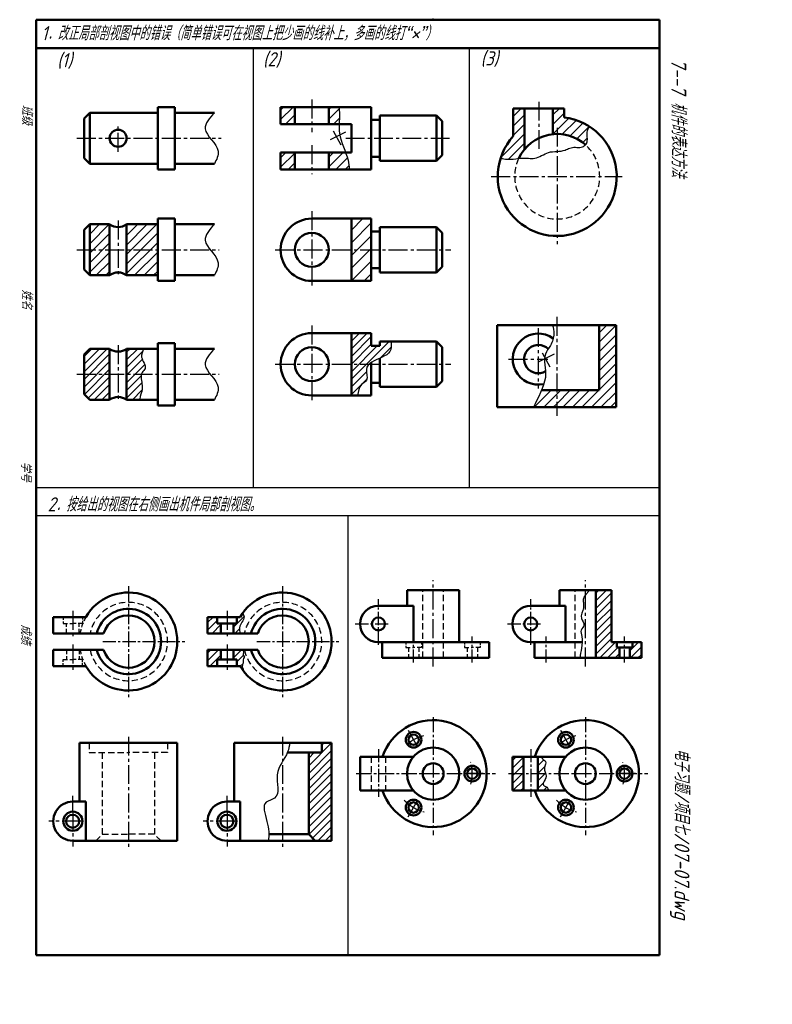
# Model space of a CAD drawing. Header units: millimetres. Extents: x 136 to 401, y -3 to 344.
import ezdxf

# ---------------------------------------------------------------- set-up
doc = ezdxf.new("R2010")
doc.units = ezdxf.units.MM
doc.header["$LTSCALE"] = 0.7
doc.linetypes.add('CENTER2', pattern=[28.575, 19.05, -3.175, 3.175, -3.175])
doc.linetypes.add('DASHED2', pattern=[9.525, 6.35, -3.175])
doc.layers.add('剖面线层', color=7, linetype='Continuous')
doc.layers.add('细实线层', color=7, linetype='Continuous')
for name, color, linetype, lineweight in [('文字层', 227, 'Continuous', 20), ('点画线层', 3, 'CENTER2', 25), ('答案层', 1, 'Continuous', 25), ('粗实线层', 7, 'Continuous', 50), ('虚线层', 2, 'DASHED2', 25)]:
    doc.layers.add(name, color=color, linetype=linetype, lineweight=lineweight)
doc.styles.add('工程字体（斜）', font='gbeitc.shx', dxfattribs={"bigfont": 'gbcbig.shx'})
doc.styles.add('工程斜体', font='gbeitc.shx', dxfattribs={"bigfont": 'gbcbig.shx'})
pattern_1 = [(45, (213.2532, -11.6016), (-1.683798, 1.683798), [])]
pattern_2 = [(45, (213.2532, -10.6016), (-1.683798, 1.683798), [])]

msp = doc.modelspace()

# ---------------------------------------------------------------- hatches: boundary and pattern name
at = {"layer": '剖面线层', "ltscale": 0.5}
h = msp.add_hatch(dxfattribs=at)
h.set_pattern_fill('ANSI31', scale=0.75, style=0)
h.set_pattern_definition(pattern_1)
h.paths.add_polyline_path([(232.65, 313.65), (227.65, 313.65), (227.65, 307.65), (232.65, 307.65)])
h.paths.add_polyline_path([(232.65, 297.65), (227.65, 297.65), (227.65, 291.65), (232.65, 291.65)])
edge = h.paths.add_edge_path()
edge.add_line((244.65, 291.65), (251.86, 291.65))
edge.add_spline(control_points=[(251.86, 291.65), (251.81, 292.75), (251.56, 294.77), (250.9, 296.74), (250.56, 297.65)], knot_values=[20.846881, 20.846881, 20.846881, 20.846881, 24.150389, 27.046149, 27.046149, 27.046149, 27.046149], degree=3, periodic=0)
edge.add_line((250.56, 297.65), (244.65, 297.65))
edge.add_line((244.65, 297.65), (244.65, 291.65))
edge = h.paths.add_edge_path()
edge.add_line((248.22, 313.65), (244.65, 313.65))
edge.add_line((244.65, 313.65), (244.65, 307.65))
edge.add_line((244.65, 307.65), (248.3, 307.65))
edge.add_spline(control_points=[(248.3, 307.65), (248.34, 308.85), (248.48, 310.87), (248.32, 312.86), (248.22, 313.65)], knot_values=[4.503827, 4.503827, 4.503827, 4.503827, 8.092054, 10.489978, 10.489978, 10.489978, 10.489978], degree=3, periodic=0)
h = msp.add_hatch(dxfattribs=at)
h.set_pattern_fill('ANSI31', scale=0.75, style=0)
h.set_pattern_definition([(45, (213.413, -25.0744), (-1.683798, 1.683798), [])])
edge = h.paths.add_edge_path()
edge.add_line((313.73, 313.18), (309.73, 313.18))
edge.add_line((309.73, 313.18), (309.73, 303.35))
edge.add_arc((325.23, 289.18), 21, 137.5694, 161.8054)
edge.add_spline(control_points=[(305.28, 295.74), (306.01, 295.46), (307.97, 295.01), (310.38, 295.43), (311.67, 295.59)], knot_values=[6.474496, 6.474496, 6.474496, 6.474496, 8.809006, 12.286693, 12.286693, 12.286693, 12.286693], degree=3, periodic=0)
edge.add_arc((325.23, 289.18), 15, 140.0555, 154.6914, ccw=False)
edge.add_line((313.73, 298.81), (313.73, 313.18))
edge = h.paths.add_edge_path()
edge.add_spline(control_points=[(335.31, 300.29), (335.52, 300.72), (335.98, 302.13), (335.39, 304.66), (336.18, 306.18), (336.68, 306.79)], knot_values=[4.434893, 4.434893, 4.434893, 4.434893, 5.893141, 9.013946, 11.432673, 11.432673, 11.432673, 11.432673], degree=3, periodic=0)
edge.add_arc((325.23, 289.18), 21, 56.9764, 83.1629)
edge.add_line((327.73, 310.03), (327.73, 313.18))
edge.add_line((327.73, 313.18), (323.73, 313.18))
edge.add_line((323.73, 313.18), (323.73, 304.1))
edge.add_arc((325.23, 289.18), 15, 47.7663, 95.7392, ccw=False)
h = msp.add_hatch(dxfattribs=at)
h.set_pattern_fill('ANSI31', scale=0.75, style=0)
h.set_pattern_definition(pattern_1)
h.paths.add_polyline_path([(167.3, 263.31), (167.3, 272.31), (160.3, 272.31), (160.3, 263.31)])
h.paths.add_polyline_path([(160.3, 263.31), (160.3, 254.31), (167.3, 254.31), (167.3, 263.31)])
h.paths.add_polyline_path([(184.3, 263.31), (184.3, 272.31), (173.3, 272.31), (173.3, 263.31)])
h.paths.add_polyline_path([(184.3, 254.31), (184.3, 263.31), (173.3, 263.31), (173.3, 254.31)])
h = msp.add_hatch(dxfattribs=at)
h.set_pattern_fill('ANSI31', style=0)
h.set_pattern_definition([(45, (213.2532, -11.6016), (-2.245064, 2.245064), [])])
h.paths.add_polyline_path([(252.65, 263.31), (259.65, 263.31), (259.65, 274.31), (252.65, 274.31)])
h.paths.add_polyline_path([(252.65, 252.31), (259.65, 252.31), (259.65, 263.31), (252.65, 263.31)])
h = msp.add_hatch(dxfattribs=at)
h.set_pattern_fill('ANSI31', scale=0.75, style=0)
h.set_pattern_definition(pattern_2)
h.paths.add_polyline_path([(340.07, 213.75), (325.07, 213.75), (325.07, 207.75), (346.07, 207.75), (346.07, 236.75), (340.07, 236.75)])
h = msp.add_hatch(dxfattribs=at)
h.set_pattern_fill('ANSI31', scale=0.75, style=0)
h.set_pattern_definition(pattern_2)
edge = h.paths.add_edge_path()
edge.add_line((325.07, 207.75), (325.07, 213.75))
edge.add_line((325.07, 213.75), (319.67, 213.75))
edge.add_spline(control_points=[(319.67, 213.75), (318.8, 211.66), (317.7, 209.55), (316.92, 207.75)], knot_values=[25.097616, 25.097616, 25.097616, 25.097616, 29.864551, 29.864551, 29.864551, 29.864551], degree=3, periodic=0)
edge.add_line((316.92, 207.75), (325.07, 207.75))
at = {"layer": '答案层', "ltscale": 0.35}
h = msp.add_hatch(dxfattribs=at)
h.set_pattern_fill('ANSI31', color=6, scale=0.6, style=0)
edge = h.paths.add_edge_path()
edge.add_spline(control_points=[(262.65, 225.08), (262.92, 225.2), (264.39, 225.85), (266.83, 227.17), (266.78, 229.6), (266.61, 230.93)], knot_values=[1.109497, 1.109497, 1.109497, 1.109497, 1.873185, 5.281151, 8.925571, 8.925571, 8.925571, 8.925571], degree=3, periodic=0)
edge.add_line((266.61, 230.93), (262.65, 230.93))
edge.add_line((262.65, 230.93), (262.65, 229.43))
edge.add_line((262.65, 229.43), (259.65, 229.43))
edge.add_line((259.65, 229.43), (259.65, 233.93))
edge.add_line((259.65, 233.93), (252.65, 233.93))
edge.add_line((252.65, 233.93), (252.65, 222.93))
edge.add_line((252.65, 222.93), (258.85, 222.93))
edge.add_spline(control_points=[(258.85, 222.93), (259.09, 223.16), (259.36, 223.37), (259.65, 223.57)], knot_values=[11.903191, 11.903191, 11.903191, 11.903191, 12.919984, 12.919984, 12.919984, 12.919984], degree=3, periodic=0)
edge.add_spline(control_points=[(259.65, 223.57), (260.52, 224.15), (261.6, 224.61), (262.65, 225.08)], knot_values=[8.925571, 8.925571, 8.925571, 8.925571, 11.903191, 11.903191, 11.903191, 11.903191], degree=3, periodic=0)
edge = h.paths.add_edge_path()
edge.add_spline(control_points=[(254.81, 211.93), (255.01, 213.31), (255.31, 215.71), (258.9, 217.3), (257.39, 220.84), (258.32, 222.42), (258.85, 222.93)], knot_values=[12.919984, 12.919984, 12.919984, 12.919984, 16.796902, 19.181816, 22.942063, 25.237116, 25.237116, 25.237116, 25.237116], degree=3, periodic=0)
edge.add_line((258.85, 222.93), (252.65, 222.93))
edge.add_line((252.65, 222.93), (252.65, 211.93))
edge.add_line((252.65, 211.93), (254.81, 211.93))
h = msp.add_hatch(dxfattribs=at)
h.set_pattern_fill('ANSI31', color=6, scale=0.6, style=0)
edge = h.paths.add_edge_path()
edge.add_spline(control_points=[(178.53, 219.4), (178.59, 219.62), (178.9, 220.34), (180.87, 222), (177.75, 225.09), (178.98, 227.43), (179.25, 228.4)], knot_values=[3.803589, 3.803589, 3.803589, 3.803589, 4.50671, 6.232846, 10.421295, 13.432866, 13.432866, 13.432866, 13.432866], degree=3, periodic=0)
edge.add_line((179.25, 228.4), (173.3, 228.4))
edge.add_line((173.3, 228.4), (173.3, 219.4))
edge.add_line((173.3, 219.4), (178.53, 219.4))
h.paths.add_polyline_path([(167.3, 228.4), (160.3, 228.4), (158.3, 226.4), (158.3, 219.4), (167.3, 219.4)])
h.paths.add_polyline_path([(167.3, 219.4), (158.3, 219.4), (158.3, 212.4), (160.3, 210.4), (167.3, 210.4)])
edge = h.paths.add_edge_path()
edge.add_spline(control_points=[(178.01, 210.4), (178.01, 210.47), (177.95, 211.82), (178.88, 213.37), (178.82, 216.31), (178.18, 218.2), (178.53, 219.4)], knot_values=[13.432866, 13.432866, 13.432866, 13.432866, 13.624381, 17.322908, 18.526316, 22.436261, 22.436261, 22.436261, 22.436261], degree=3, periodic=0)
edge.add_line((178.53, 219.4), (173.3, 219.4))
edge.add_line((173.3, 219.4), (173.3, 210.4))
edge.add_line((173.3, 210.4), (178.01, 210.4))
h = msp.add_hatch(dxfattribs=at)
h.set_pattern_fill('ANSI31', color=6, scale=0.6, style=0)
h.paths.add_polyline_path([(354.98, 124.88), (351.76, 124.88), (351.76, 123.04), (350.84, 123.04), (350.84, 119.36), (354.98, 119.36)])
h.paths.add_polyline_path([(344.4, 143.28), (338.88, 143.28), (338.88, 119.36), (347.16, 119.36), (347.16, 123.04), (346.24, 123.04), (346.24, 124.88), (344.4, 124.88)])
h.paths.add_polyline_path([(313.35, 84.51), (309.44, 84.51), (309.44, 78.53), (313.35, 78.53)])
h.paths.add_polyline_path([(313.35, 78.53), (309.44, 78.53), (309.44, 72.55), (313.35, 72.55)])
edge = h.paths.add_edge_path()
edge.add_spline(control_points=[(321.16, 78.53), (320.93, 79.18), (320.25, 80.72), (321.93, 82.8), (319.86, 83.6), (319.81, 84.22), (319.92, 84.51)], knot_values=[2.322489, 2.322489, 2.322489, 2.322489, 4.266099, 6.538595, 7.96654, 9.046583, 9.046583, 9.046583, 9.046583], degree=3, periodic=0)
edge.add_line((319.92, 84.51), (318.41, 84.51))
edge.add_line((318.41, 84.51), (318.41, 78.53))
edge.add_line((318.41, 78.53), (321.16, 78.53))
edge = h.paths.add_edge_path()
edge.add_spline(control_points=[(321.95, 72.55), (322.06, 73.07), (321.93, 73.82), (320.24, 74.21), (320.14, 75.57), (321.61, 76.98), (321.27, 78.2), (321.16, 78.53)], knot_values=[9.046583, 9.046583, 9.046583, 9.046583, 10.739709, 12.150683, 14.206198, 17.044205, 18.0059, 18.0059, 18.0059, 18.0059], degree=3, periodic=0)
edge.add_line((321.16, 78.53), (318.41, 78.53))
edge.add_line((318.41, 78.53), (318.41, 72.55))
edge.add_line((318.41, 72.55), (321.95, 72.55))
h = msp.add_hatch(dxfattribs=at)
h.set_pattern_fill('ANSI31', color=6, scale=0.6, style=0)
h.paths.add_polyline_path([(206.53, 131.47), (205.3, 131.47), (205.3, 132.2), (205.3, 133.77), (201.85, 133.77), (201.85, 128.01), (206.53, 128.01)])
h.paths.add_polyline_path([(206.53, 122.25), (201.85, 122.25), (201.85, 116.49), (205.3, 116.49), (205.3, 118.8), (206.53, 118.8)])
edge = h.paths.add_edge_path()
edge.add_spline(control_points=[(213.31, 128.01), (213.17, 128.69), (212.72, 130.72), (215.21, 133.06), (214.55, 134.72), (214.28, 135.17)], knot_values=[1.520653, 1.520653, 1.520653, 1.520653, 3.551579, 7.671761, 9.199602, 9.199602, 9.199602, 9.199602], degree=3, periodic=0)
edge.add_arc((228.34, 125.13), 17.28, 144.4692, 150)
edge.add_line((213.38, 133.77), (212.22, 133.77))
edge.add_line((212.22, 133.77), (212.22, 132.43))
edge.add_line((212.22, 132.43), (212.22, 131.47))
edge.add_line((212.22, 131.47), (210.99, 131.47))
edge.add_line((210.99, 131.47), (210.99, 128.01))
edge.add_line((210.99, 128.01), (213.31, 128.01))
edge = h.paths.add_edge_path()
edge.add_spline(control_points=[(214.41, 114.91), (214.45, 115.09), (214.46, 115.6), (213.85, 116.48), (214.62, 117.51), (214.19, 118.57), (215.09, 119.74), (214.1, 120.69), (214.78, 121.31), (214.27, 121.95), (214.12, 122.25)], knot_values=[1.152448, 1.152448, 1.152448, 1.152448, 1.739249, 2.80061, 3.861971, 5.032328, 5.922019, 7.421593, 8.415341, 9.33722, 9.33722, 9.33722, 9.33722], degree=3, periodic=0)
edge.add_line((214.12, 122.25), (210.99, 122.25))
edge.add_line((210.99, 122.25), (210.99, 118.8))
edge.add_line((210.99, 118.8), (212.22, 118.8))
edge.add_line((212.22, 118.8), (212.22, 116.49))
edge.add_line((212.22, 116.49), (213.38, 116.49))
edge.add_arc((228.34, 125.13), 17.28, 210, 216.249)
h = msp.add_hatch(dxfattribs=at)
h.set_pattern_fill('ANSI31', color=6, scale=0.6, style=0)
h.paths.add_polyline_path([(245.62, 89.39), (242.17, 89.39), (242.17, 85.94), (237.56, 85.94), (237.56, 57.14), (239.86, 54.83), (245.62, 54.83)])

# ---------------------------------------------------------------- linework, layer by layer
at = {"layer": '点画线层', "color": 7, "ltscale": 0.5}
for p, q in [((238.65, 316.29), (238.65, 304.83)), ((318.73, 315.54), (318.73, 297.71)), ((170.3, 297.89), (170.3, 307.85)), ((325.23, 306.37), (325.23, 265.25)), ((155.73, 302.65), (206.66, 302.65)), ((250.6, 302.65), (287.44, 302.65)), ((238.65, 300.21), (238.65, 290.05)), ((301.98, 289.18), (348.16, 289.18)), ((238.65, 276.95), (238.65, 250.71)), ((170.3, 273.59), (170.3, 253.59)), ((155.73, 263.31), (205.98, 263.31)), ((225.76, 263.31), (287.67, 263.31)), ((325.07, 239.66), (325.07, 204.8)), ((238.65, 236.57), (238.65, 210.33)), ((318.57, 235.72), (318.57, 214.43)), ((170.3, 229.68), (170.3, 209.68)), ((225.76, 222.93), (287.67, 222.93)), ((308.11, 224.75), (321.9, 224.75)), ((155.73, 219.4), (205.98, 219.4)), ((281.47, 116.37), (281.47, 146.72)), ((335.2, 116.37), (335.2, 146.72)), ((154.34, 135.92), (154.34, 126.58)), ((208.76, 135.92), (208.76, 126.58)), ((154.34, 124.04), (154.34, 115.13)), ((208.76, 124.04), (208.76, 115.13)), ((272.65, 93.81), (276.49, 87.15)), ((326.38, 93.81), (330.22, 87.15)), ((173.92, 91.55), (173.92, 52.77)), ((228.34, 91.55), (228.34, 52.77)), ((299.12, 78.53), (291.44, 78.53)), ((352.85, 78.53), (345.16, 78.53)), ((272.65, 63.25), (276.49, 69.9)), ((326.38, 63.25), (330.22, 69.9)), ((154.34, 65.3), (154.34, 52.87)), ((208.76, 65.3), (208.76, 52.87)), ((157.25, 61.75), (145.88, 61.75)), ((211.67, 61.75), (200.31, 61.75))]:
    msp.add_line(p, q, dxfattribs=at)
at = {"layer": '点画线层', "color": 7, "ltscale": 0.4}
for p, q in [((173.92, 144.64), (173.92, 105.44)), ((228.34, 144.64), (228.34, 105.44)), ((281.47, 98.48), (281.47, 56.77)), ((335.2, 98.48), (335.2, 56.77)), ((254.32, 78.53), (303.49, 78.53)), ((308.05, 78.53), (357.22, 78.53))]:
    msp.add_line(p, q, dxfattribs=at)
at = {"layer": '点画线层', "color": 7, "ltscale": 0.35}
for p, q in [((262.15, 123.96), (262.15, 140.06)), ((315.88, 123.96), (315.88, 140.06)), ((253.97, 131.32), (266.18, 131.32)), ((307.69, 131.32), (319.91, 131.32)), ((164.86, 125.13), (193.81, 125.13)), ((219.28, 125.13), (248.23, 125.13)), ((274.57, 117.69), (274.57, 126.91)), ((295.27, 117.69), (295.27, 126.91)), ((321.4, 117.69), (321.4, 126.91)), ((349, 117.69), (349, 126.91)), ((262.15, 87.21), (262.15, 70.3)), ((315.88, 87.21), (315.88, 70.3))]:
    msp.add_line(p, q, dxfattribs=at)
at = {"layer": '点画线层', "color": 7, "ltscale": 0.5}
for centre, start, end in [((281.47, 78.53), 104.0779, 135.2585), ((335.2, 78.53), 104.0779, 135.2585), ((281.47, 78.53), 344.15, 17.0339), ((335.2, 78.53), 344.15, 17.0339), ((281.47, 78.53), 222.4315, 256.8704), ((335.2, 78.53), 222.4315, 256.8704)]:
    msp.add_arc(centre, 13.8, start, end, dxfattribs=at)
at = {"layer": '答案层', "ltscale": 0.35}
for p, q in [((250.48, 304.81), (245.07, 302.11)), ((246.19, 305.26), (248.9, 300.3)), ((324.19, 226.55), (318.77, 223.85)), ((319.9, 227), (322.61, 222.05))]:
    msp.add_line(p, q, dxfattribs=at)
at = {"layer": '答案层', "lineweight": 50, "ltscale": 0.5}
for p, q in [((338.88, 119.36), (338.88, 143.28)), ((346.24, 124.88), (346.24, 123.04)), ((346.24, 123.04), (349, 123.04)), ((347.16, 123.04), (347.16, 119.36)), ((351.76, 123.04), (349, 123.04)), ((350.84, 123.04), (350.84, 119.36)), ((351.76, 124.88), (351.76, 123.04)), ((242.17, 89.39), (242.17, 85.94)), ((242.17, 85.94), (230.03, 85.94)), ((237.56, 85.94), (237.56, 57.14)), ((313.35, 84.51), (313.35, 72.55)), ((318.41, 84.51), (318.41, 72.55)), ((223.53, 57.14), (228.34, 57.14)), ((237.56, 57.14), (228.34, 57.14)), ((239.86, 54.83), (237.56, 57.14))]:
    msp.add_line(p, q, dxfattribs=at)
at = {"layer": '答案层', "color": 1, "lineweight": 50, "ltscale": 0.35}
for p, q in [((205.3, 133.77), (205.3, 131.47)), ((205.3, 132.2), (205.3, 131.47)), ((212.22, 133.77), (212.22, 132.43)), ((212.22, 132.43), (212.22, 131.47)), ((205.3, 131.47), (208.76, 131.47)), ((206.53, 128.01), (206.53, 131.47)), ((212.22, 131.47), (208.76, 131.47)), ((210.99, 128.01), (210.99, 131.47)), ((206.53, 122.25), (206.53, 118.8)), ((210.99, 122.25), (210.99, 118.8)), ((205.3, 116.49), (205.3, 118.8)), ((205.3, 118.8), (208.76, 118.8)), ((212.22, 118.8), (208.76, 118.8)), ((212.22, 116.49), (212.22, 118.8)), ((205.3, 116.49), (205.3, 117.53)), ((212.22, 116.49), (212.22, 116.49))]:
    msp.add_line(p, q, dxfattribs=at)
at = {"layer": '答案层', "ltscale": 0.35}
msp.add_spline([(311.67, 295.59), (315.13, 295.59), (317.31, 295.59), (322.17, 297.64), (328, 298.49), (329.7, 299.21), (331.64, 299.46), (333.71, 299.46), (335.28, 300.31)], degree=3, dxfattribs=at)
for points, knots in [([(266.61, 230.93), (266.78, 229.6), (266.83, 227.17), (262.43, 224.79), (256.55, 222.83), (258.9, 217.3), (255.31, 215.71), (255.01, 213.31), (254.81, 211.93)], [1.109497, 1.109497, 1.109497, 1.109497, 4.753917, 8.161883, 15.215036, 18.975283, 21.360197, 25.237116, 25.237116, 25.237116, 25.237116]), ([(179.25, 228.4), (178.98, 227.43), (177.75, 225.09), (180.87, 222), (177.74, 219.36), (178.82, 216.54), (178.88, 213.37), (177.95, 211.82), (178.01, 210.47), (178.01, 210.4)], [3.803589, 3.803589, 3.803589, 3.803589, 6.815161, 11.00361, 12.729746, 17.342811, 18.546219, 22.244746, 22.436261, 22.436261, 22.436261, 22.436261]), ([(336.22, 143.28), (336.23, 143.25), (336.26, 142.87), (335.58, 141.8), (334.26, 140.7), (334.51, 138.74), (334.66, 136.41), (332.91, 133.69), (335.43, 131), (333.19, 129.16), (334.32, 126.25), (333.91, 123), (333.37, 120.5), (333.19, 119.36)], [2.09914, 2.09914, 2.09914, 2.09914, 2.193366, 3.274343, 5.558743, 6.985262, 8.85071, 12.639408, 15.208576, 17.223644, 19.429263, 23.600535, 27.071051, 27.071051, 27.071051, 27.071051]), ([(214.28, 135.17), (214.55, 134.72), (215.21, 133.06), (212.72, 130.72), (213.17, 128.69), (213.31, 128.01)], [1.520653, 1.520653, 1.520653, 1.520653, 3.048494, 7.168676, 9.199602, 9.199602, 9.199602, 9.199602]), ([(214.12, 122.25), (214.27, 121.95), (214.78, 121.31), (214.1, 120.69), (215.09, 119.74), (214.19, 118.57), (214.62, 117.51), (213.85, 116.48), (214.46, 115.6), (214.45, 115.09), (214.41, 114.91)], [1.152448, 1.152448, 1.152448, 1.152448, 2.074327, 3.068075, 4.567649, 5.45734, 6.627697, 7.689058, 8.750419, 9.33722, 9.33722, 9.33722, 9.33722]), ([(230.88, 89.39), (230.74, 88.28), (229.94, 84.35), (224.66, 79.2), (228.14, 69.96), (220.51, 68.49), (223, 62.3), (223.81, 56.63), (223.26, 54.83)], [3.281099, 3.281099, 3.281099, 3.281099, 6.630795, 15.438701, 23.755318, 27.018025, 33.824316, 39.529902, 39.529902, 39.529902, 39.529902]), ([(319.92, 84.51), (319.81, 84.22), (319.86, 83.6), (321.93, 82.8), (319.97, 80.36), (322.1, 77.45), (320.14, 75.57), (320.24, 74.21), (321.93, 73.82), (322.06, 73.07), (321.95, 72.55)], [2.322489, 2.322489, 2.322489, 2.322489, 3.402533, 4.830477, 7.102973, 10.008278, 12.846285, 14.9018, 16.312774, 18.0059, 18.0059, 18.0059, 18.0059])]:
    msp.add_open_spline(points, degree=3, knots=knots, dxfattribs=at)
at = {"layer": '粗实线层', "color": 7, "ltscale": 0.5}
for p, q in [((141.36, 344.48), (141.36, 14.48)), ((361.36, 14.48), (361.36, 344.48)), ((361.36, 334.48), (141.36, 334.48)), ((190.3, 313.65), (184.3, 313.65)), ((184.3, 313.65), (184.3, 302.65)), ((190.3, 302.65), (190.3, 313.65)), ((227.65, 313.65), (259.65, 313.65)), ((227.65, 313.65), (227.65, 307.65)), ((227.65, 313.65), (227.65, 307.65)), ((232.65, 313.65), (232.65, 307.65)), ((244.65, 313.65), (244.65, 307.65)), ((259.65, 313.65), (259.65, 291.65)), ((309.73, 313.18), (327.73, 313.18)), ((309.73, 303.35), (309.73, 313.18)), ((313.73, 298.81), (313.73, 313.18)), ((323.73, 304.1), (323.73, 313.18)), ((327.73, 310.03), (327.73, 313.18)), ((158.3, 309.65), (160.3, 311.65)), ((158.3, 309.65), (158.3, 295.65)), ((160.3, 311.65), (184.3, 311.65)), ((160.3, 311.65), (160.3, 293.65)), ((190.3, 311.65), (204.3, 311.65)), ((262.65, 309.15), (259.65, 309.15)), ((262.65, 310.65), (262.65, 294.65)), ((262.65, 310.65), (282.65, 310.65)), ((284.65, 308.65), (282.65, 310.65)), ((282.65, 310.65), (282.65, 294.65)), ((227.65, 307.65), (252.65, 307.65)), ((252.65, 307.65), (252.65, 297.65)), ((284.65, 308.65), (284.65, 296.65)), ((184.3, 291.65), (184.3, 302.65)), ((190.3, 302.65), (190.3, 291.65)), ((158.3, 295.65), (160.3, 293.65)), ((227.65, 297.65), (227.65, 291.65)), ((252.65, 297.65), (227.65, 297.65)), ((232.65, 291.65), (232.65, 297.65)), ((244.65, 291.65), (244.65, 297.65)), ((262.65, 296.15), (259.65, 296.15)), ((284.65, 296.65), (282.65, 294.65)), ((160.3, 293.65), (184.3, 293.65)), ((190.3, 293.65), (204.3, 293.65)), ((262.65, 294.65), (282.65, 294.65)), ((190.3, 291.65), (184.3, 291.65)), ((227.65, 291.65), (259.65, 291.65)), ((158.3, 270.31), (160.3, 272.31)), ((160.3, 272.31), (167.3, 272.31)), ((160.3, 272.31), (160.3, 254.31)), ((167.3, 272.31), (167.3, 254.31)), ((173.3, 272.31), (184.3, 272.31)), ((173.3, 272.31), (173.3, 254.31)), ((190.3, 274.31), (184.3, 274.31)), ((184.3, 274.31), (184.3, 263.31)), ((190.3, 263.31), (190.3, 274.31)), ((190.3, 272.31), (204.3, 272.31)), ((238.65, 274.31), (259.65, 274.31)), ((252.65, 274.31), (252.65, 252.31)), ((259.65, 274.31), (259.65, 252.31)), ((262.65, 271.31), (262.65, 255.31)), ((262.65, 271.31), (282.65, 271.31)), ((284.65, 269.31), (282.65, 271.31)), ((282.65, 271.31), (282.65, 255.31)), ((158.3, 270.31), (158.3, 256.31)), ((262.65, 269.81), (259.65, 269.81)), ((284.65, 269.31), (284.65, 257.31)), ((184.3, 252.31), (184.3, 263.31)), ((190.3, 263.31), (190.3, 252.31)), ((284.65, 257.31), (282.65, 255.31)), ((158.3, 256.31), (160.3, 254.31)), ((160.3, 254.31), (167.3, 254.31)), ((173.3, 254.31), (184.3, 254.31)), ((190.3, 254.31), (204.3, 254.31)), ((262.65, 256.81), (259.65, 256.81)), ((262.65, 255.31), (282.65, 255.31)), ((190.3, 252.31), (184.3, 252.31)), ((238.65, 252.31), (259.65, 252.31)), ((304.07, 207.75), (304.07, 236.75)), ((304.07, 236.75), (346.07, 236.75)), ((340.07, 236.75), (340.07, 213.75)), ((346.07, 236.75), (346.07, 207.75)), ((238.65, 233.93), (259.65, 233.93)), ((252.65, 233.93), (252.65, 211.93)), ((259.65, 233.93), (259.65, 229.43)), ((190.3, 230.4), (184.3, 230.4)), ((184.3, 230.4), (184.3, 219.4)), ((190.3, 219.4), (190.3, 230.4)), ((262.65, 229.43), (259.65, 229.43)), ((262.65, 230.93), (282.65, 230.93)), ((262.65, 230.93), (262.65, 229.43)), ((284.65, 228.93), (282.65, 230.93)), ((282.65, 230.93), (282.65, 214.93)), ((158.3, 226.4), (160.3, 228.4)), ((158.3, 226.4), (158.3, 212.4)), ((160.3, 228.4), (167.3, 228.4)), ((167.3, 228.4), (167.3, 210.4)), ((173.3, 228.4), (184.3, 228.4)), ((173.3, 228.4), (173.3, 210.4)), ((190.3, 228.4), (204.3, 228.4)), ((284.65, 228.93), (284.65, 216.93)), ((259.65, 223.57), (259.65, 211.93)), ((262.65, 225.08), (262.65, 214.93)), ((184.3, 208.4), (184.3, 219.4)), ((190.3, 219.4), (190.3, 208.4)), ((262.65, 216.43), (259.65, 216.43)), ((284.65, 216.93), (282.65, 214.93)), ((158.3, 212.4), (160.3, 210.4)), ((238.65, 211.93), (259.65, 211.93)), ((262.65, 214.93), (282.65, 214.93)), ((340.07, 213.75), (319.67, 213.75)), ((160.3, 210.4), (167.3, 210.4)), ((173.3, 210.4), (184.3, 210.4)), ((190.3, 208.4), (184.3, 208.4)), ((190.3, 210.4), (204.3, 210.4)), ((346.07, 207.75), (304.07, 207.75)), ((272.27, 143.28), (281.47, 143.28)), ((272.27, 143.28), (272.27, 137.76)), ((290.67, 143.28), (281.47, 143.28)), ((290.67, 124.88), (290.67, 143.28)), ((326, 143.28), (335.2, 143.28)), ((326, 143.28), (326, 137.76)), ((344.4, 143.28), (335.2, 143.28)), ((344.4, 124.88), (344.4, 143.28)), ((262.15, 137.76), (274.48, 137.76)), ((274.48, 124.88), (274.48, 137.76)), ((315.88, 137.76), (328.21, 137.76)), ((328.21, 124.88), (328.21, 137.76)), ((147.43, 128.01), (147.43, 133.77)), ((147.43, 133.77), (158.96, 133.77)), ((201.85, 128.01), (201.85, 133.77)), ((201.85, 133.77), (213.38, 133.77)), ((147.43, 128.01), (165.17, 128.01)), ((201.85, 128.01), (219.59, 128.01)), ((147.43, 122.25), (147.43, 116.49)), ((147.43, 122.25), (165.17, 122.25)), ((201.85, 122.25), (201.85, 116.49)), ((201.85, 122.25), (219.59, 122.25)), ((262.15, 124.88), (301.25, 124.88)), ((263.53, 119.36), (263.53, 124.88)), ((301.25, 124.88), (301.25, 119.36)), ((315.88, 124.88), (334.08, 124.88)), ((317.26, 119.36), (317.26, 124.88)), ((354.98, 124.88), (344.4, 124.88)), ((354.98, 124.88), (354.98, 119.36)), ((263.53, 119.36), (301.25, 119.36)), ((317.26, 119.36), (354.98, 119.36)), ((147.43, 116.49), (158.96, 116.49)), ((201.85, 116.49), (213.38, 116.49)), ((156.64, 68.66), (156.64, 89.39)), ((156.64, 89.39), (173.92, 89.39)), ((191.2, 89.39), (173.92, 89.39)), ((191.2, 54.83), (191.2, 89.39)), ((211.31, 89.39), (228.34, 89.39)), ((211.31, 89.39), (211.31, 68.66)), ((245.62, 89.39), (228.34, 89.39)), ((245.62, 54.83), (245.62, 89.39)), ((255.71, 84.51), (274.48, 84.51)), ((255.71, 84.51), (255.71, 72.55)), ((309.44, 84.51), (328.21, 84.51)), ((309.44, 84.51), (309.44, 72.55)), ((255.71, 72.55), (274.48, 72.55)), ((309.44, 72.55), (328.21, 72.55)), ((154.34, 68.66), (158.96, 68.66)), ((158.96, 68.66), (158.96, 54.83)), ((208.76, 68.66), (213.38, 68.66)), ((213.38, 68.66), (213.38, 54.83)), ((173.92, 54.83), (154.34, 54.83)), ((173.92, 54.83), (191.2, 54.83)), ((228.34, 54.83), (208.76, 54.83)), ((228.34, 54.83), (245.62, 54.83))]:
    msp.add_line(p, q, dxfattribs=at)
at = {"layer": '粗实线层', "ltscale": 0.5}
for p, q in [((361.36, 344.48), (141.36, 344.48)), ((328.24, 344.48), (318.24, 344.48)), ((141.36, 14.48), (351.36, 14.48)), ((351.36, 14.48), (361.36, 14.48))]:
    msp.add_line(p, q, dxfattribs=at)
at = {"layer": '粗实线层', "color": 7, "ltscale": 0.5}
for centre, radius in [((170.3, 302.65), 3), ((238.65, 263.31), 6), ((238.65, 222.93), 6), ((262.15, 131.32), 2.3), ((315.88, 131.32), 2.3), ((274.57, 90.48), 2.76), ((274.57, 90.48), 1.84), ((328.3, 90.48), 2.76), ((328.3, 90.48), 1.84), ((281.47, 78.53), 9.2), ((335.2, 78.53), 9.2), ((281.47, 78.53), 3.68), ((295.27, 78.53), 2.76), ((295.27, 78.53), 1.84), ((335.2, 78.53), 3.68), ((349, 78.53), 2.76), ((349, 78.53), 1.84), ((274.57, 66.58), 2.76), ((274.57, 66.58), 1.84), ((328.3, 66.58), 2.76), ((328.3, 66.58), 1.84), ((154.34, 61.75), 3.38), ((154.27, 61.75), 2.3), ((208.69, 61.75), 3.38), ((208.69, 61.75), 2.3)]:
    msp.add_circle(centre, radius, dxfattribs=at)
for centre, radius, start, end in [((325.23, 289.18), 21, 137.5694, 83.1629), ((325.23, 289.18), 15, 47.7663, 154.6914), ((170.3, 276.31), 5, 233.1301, 306.8699), ((238.65, 263.31), 11, 90, 270), ((170.3, 250.31), 5, 53.1301, 126.8699), ((238.65, 222.93), 11, 90, 270), ((318.57, 224.75), 9, 54.3213, 282.3936), ((318.57, 224.75), 5, 45.7653, 301.0065), ((170.3, 232.4), 5, 233.1301, 306.8699), ((170.3, 206.4), 5, 53.1301, 126.8699), ((173.92, 125.13), 17.28, 210, 150), ((228.34, 125.13), 17.28, 210, 150), ((173.92, 125.13), 11.52, 194.4775, 165.5225), ((228.34, 125.13), 11.52, 194.4775, 165.5225), ((262.15, 131.32), 6.44, 90, 270), ((315.88, 131.32), 6.44, 90, 270), ((173.92, 125.13), 9.22, 198.21, 161.79), ((228.34, 125.13), 9.22, 198.21, 161.79), ((281.47, 78.53), 18.86, 198.486, 161.514), ((335.2, 78.53), 18.86, 198.486, 161.514), ((154.34, 61.75), 6.91, 89.9452, 270), ((208.77, 61.75), 6.91, 89.9452, 270)]:
    msp.add_arc(centre, radius, start, end, dxfattribs=at)
at = {"layer": '粗实线层'}
msp.add_point((281.36, 344.48), dxfattribs=at)
at = {"layer": '细实线层', "color": 7}
for p, q in [((218.01, 334.48), (218.01, 179.48)), ((294.17, 334.48), (294.17, 179.48))]:
    msp.add_line(p, q, dxfattribs=at)
at = {"layer": '细实线层', "color": 7, "ltscale": 0.5}
for p, q in [((141.36, 179.48), (361.36, 179.48)), ((361.36, 169.48), (141.36, 169.48)), ((251.36, 169.48), (251.36, 14.48))]:
    msp.add_line(p, q, dxfattribs=at)
at = {"layer": '细实线层', "color": 7, "ltscale": 0.35}
for p, q in [((154.34, 65.3), (154.34, 70.67)), ((208.76, 65.3), (208.76, 70.67))]:
    msp.add_line(p, q, dxfattribs=at)
at = {"layer": '细实线层', "color": 7, "ltscale": 0.5}
for points, knots in [([(248.22, 313.65), (248.32, 312.86), (248.57, 309.79), (247.59, 303.25), (251.27, 297.1), (251.81, 292.75), (251.86, 291.65)], [4.503827, 4.503827, 4.503827, 4.503827, 6.901751, 13.737143, 23.742642, 27.046149, 27.046149, 27.046149, 27.046149]), ([(336.68, 306.79), (336.18, 306.18), (335.39, 304.66), (335.98, 302.13), (335.52, 300.72), (335.31, 300.29)], [4.434893, 4.434893, 4.434893, 4.434893, 6.85362, 9.974426, 11.432673, 11.432673, 11.432673, 11.432673]), ([(305.28, 295.74), (306.01, 295.46), (307.97, 295.01), (310.38, 295.43), (311.67, 295.59)], [6.474496, 6.474496, 6.474496, 6.474496, 8.809006, 12.286693, 12.286693, 12.286693, 12.286693]), ([(323.55, 236.75), (323.85, 235.74), (324.33, 233.33), (323.19, 229.71), (319.61, 225.26), (322.88, 218.99), (318.29, 210.9), (316.92, 207.75)], [2.367945, 2.367945, 2.367945, 2.367945, 5.484573, 9.787789, 13.316881, 21.528574, 29.864551, 29.864551, 29.864551, 29.864551])]:
    msp.add_open_spline(points, degree=3, knots=knots, dxfattribs=at)
for points in [[(204.3, 311.65), (201.03, 305.99), (205.6, 298.08), (204.3, 293.65)], [(204.3, 272.31), (201.03, 266.66), (205.6, 258.75), (204.3, 254.31)], [(204.3, 228.4), (201.03, 222.75), (205.6, 214.84), (204.3, 210.4)]]:
    msp.add_spline(points, degree=3, dxfattribs=at)
at = {"layer": '细实线层'}
msp.add_point((281.36, 344.48), dxfattribs=at)
at = {"layer": '虚线层', "color": 7, "ltscale": 0.5}
for p, q in [((277.79, 119.36), (277.79, 143.28)), ((285.15, 119.36), (285.15, 143.28)), ((331.52, 119.36), (331.52, 143.28)), ((277.33, 124.88), (277.33, 124.04)), ((277.33, 123.52), (277.33, 123.04)), ((160.1, 89.39), (160.1, 85.94)), ((187.75, 89.39), (187.75, 85.94)), ((160.1, 85.94), (173.92, 85.94)), ((164.71, 85.94), (164.71, 57.14)), ((187.75, 85.94), (173.92, 85.94)), ((183.14, 85.94), (183.14, 57.14)), ((259.62, 84.51), (259.62, 72.55)), ((264.68, 84.51), (264.68, 72.55)), ((162.4, 54.83), (164.71, 57.14)), ((164.71, 57.14), (173.92, 57.14)), ((183.14, 57.14), (173.92, 57.14)), ((185.44, 54.83), (183.14, 57.14))]:
    msp.add_line(p, q, dxfattribs=at)
at = {"layer": '虚线层', "color": 7, "ltscale": 0.35}
for p, q in [((150.88, 133.77), (150.88, 132.82)), ((150.88, 132.2), (150.88, 131.47)), ((157.79, 133.77), (157.79, 132.94)), ((157.79, 132.43), (157.79, 131.47)), ((150.88, 131.47), (154.34, 131.47)), ((152.11, 128.01), (152.11, 131.47)), ((157.79, 131.47), (154.34, 131.47)), ((156.57, 128.01), (156.57, 131.47)), ((152.11, 122.25), (152.11, 118.8)), ((156.57, 122.25), (156.57, 118.8)), ((271.81, 124.88), (271.81, 124.07)), ((271.81, 123.6), (271.81, 123.04)), ((271.81, 123.04), (274.57, 123.04)), ((272.73, 123.04), (272.73, 119.36)), ((277.33, 123.04), (274.57, 123.04)), ((276.41, 123.04), (276.41, 119.36)), ((292.51, 124.88), (292.51, 124.11)), ((292.51, 123.68), (292.51, 123.04)), ((292.51, 123.04), (295.27, 123.04)), ((293.43, 123.04), (293.43, 119.36)), ((298.03, 123.04), (295.27, 123.04)), ((297.11, 123.04), (297.11, 119.36)), ((298.03, 124.88), (298.03, 124.02)), ((298.03, 123.59), (298.03, 123.04)), ((150.88, 118.8), (154.34, 118.8)), ((150.88, 117.93), (150.88, 118.8)), ((157.79, 118.8), (154.34, 118.8)), ((157.79, 117.89), (157.79, 118.8)), ((150.88, 116.49), (150.88, 117.53)), ((157.79, 116.49), (157.79, 117.45))]:
    msp.add_line(p, q, dxfattribs=at)
at = {"layer": '虚线层', "color": 7, "ltscale": 0.5}
for centre, radius, start, end in [((325.23, 289.18), 15, 154.6914, 47.7663), ((173.92, 125.13), 13.82, 192.0247, 167.9753), ((228.34, 125.13), 13.82, 192.0247, 167.9753)]:
    msp.add_arc(centre, radius, start, end, dxfattribs=at)
at = {"layer": '虚线层', "color": 7, "ltscale": 0.35}
for start, end in [(150, 170.4059), (189.5941, 210)]:
    msp.add_arc((173.92, 125.13), 17.28, start, end, dxfattribs=at)

# ---------------------------------------------------------------- texts
at = {"layer": '文字层', "color": 7, "style": '工程字体（斜）'}
for s, p in [('班级', (136.39, 314.45)), ('姓名', (136.37, 249.37)), ('学号', (135.99, 188.6)), ('成绩', (135.99, 131.17))]:
    msp.add_text(s, height=3.5, rotation=270, dxfattribs=at).set_placement(p)
at = {"layer": '细实线层', "ltscale": 0.5, "style": '工程斜体'}
msp.add_text('1．改正局部剖视图中的错误（简单错误可在视图上把少画的线补上，多画的线打“×”）', height=5, dxfattribs=at).set_placement((143.24, 337.23))
at = {"layer": '细实线层', "color": 7, "ltscale": 0.5, "style": '工程斜体'}
for s, p in [('(2)', (221.43, 328.03)), ('(3)', (298.23, 328.33)), ('(1)', (148.79, 327.69)), ('2．按给出的视图在右侧画出机件局部剖视图。', (145.4, 171.02))]:
    msp.add_text(s, height=5, dxfattribs=at).set_placement(p)
at = {"layer": '细实线层', "color": 7, "ltscale": 0.5}
for s, style, p in [('   7--7 机件的表达方法  ', '工程字体（斜）', (365.53, 339.2)), ('电子习题/项目七/07-07.dwg', '工程斜体', (366.65, 87.42))]:
    msp.add_text(s, height=5.25, rotation=270, dxfattribs=dict(at, style=style)).set_placement(p)

doc.saveas('drawing.dxf')
